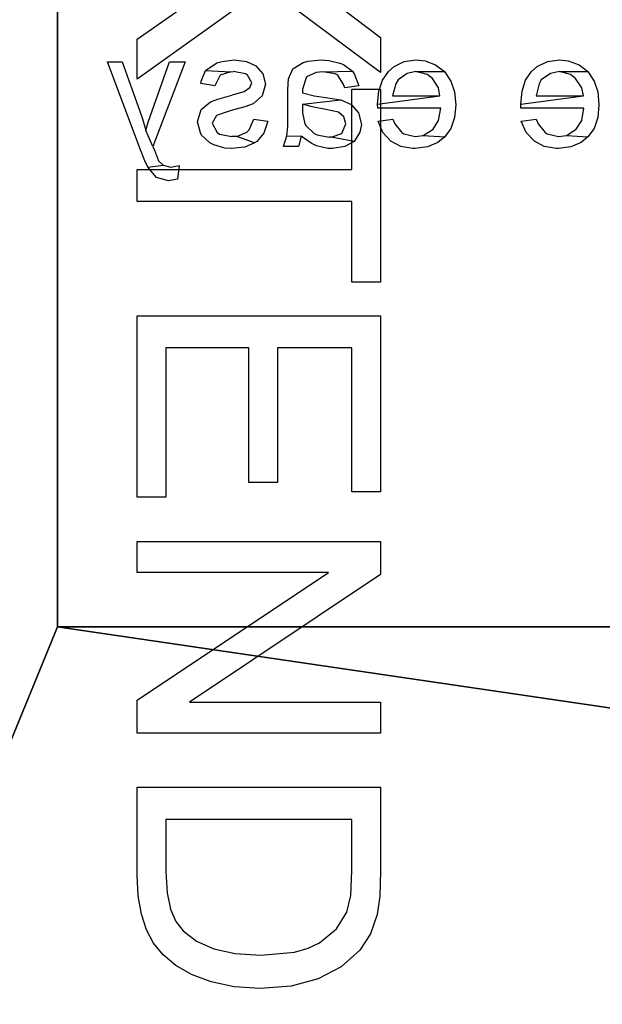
# Model space of a CAD drawing. Header units: millimetres. Extents: x 31 to 249, y 89 to 250.
# Tile 16 of 201: x 49.44 to 57.15, y 121.67 to 134.71. Entities that reach past the tile are written whole.
import ezdxf

# ---------------------------------------------------------------- set-up
doc = ezdxf.new("R2010")
doc.units = ezdxf.units.MM

# ---------------------------------------------------------------- blocks, each defined once
blk = doc.blocks.new('Group#4')
for p, q in [((22.484, 4), (21.103, 2.146)), ((21.918, 4), (22.484, 4)), ((22.755, 3.536), (22.755, 4)), ((22.755, 4), (25.873, 4)), ((25.873, 4), (25.873, 3.536)), ((26.417, 0.067), (26.417, 4)), ((26.417, 4), (29.261, 4)), ((29.261, 4), (29.261, 3.536)), ((30.066, 0.067), (30.066, 4)), ((30.066, 4), (30.6, 4)), ((30.6, 4), (32.665, 0.912)), ((32.665, 4), (33.164, 4)), ((32.665, 0.912), (32.665, 4)), ((33.164, 4), (33.164, 0.067)), ((34.039, 0.067), (34.039, 4)), ((34.039, 4), (35.394, 4)), ((35.394, 4), (35.798, 3.986)), ((35.798, 3.986), (36.094, 3.944)), ((36.094, 3.944), (36.407, 3.834)), ((36.407, 3.834), (36.671, 3.662)), ((36.671, 3.662), (36.943, 3.363)), ((24.051, 3.536), (22.755, 3.536)), ((24.051, 0.067), (24.051, 3.536)), ((24.571, 3.536), (24.571, 0.067)), ((25.873, 3.536), (24.571, 3.536)), ((26.938, 3.536), (26.938, 2.331)), ((29.261, 3.536), (26.938, 3.536)), ((35.386, 3.536), (34.559, 3.536)), ((34.559, 3.536), (34.559, 0.531)), ((35.786, 3.516), (35.386, 3.536)), ((36.059, 3.455), (35.786, 3.516)), ((36.327, 3.288), (36.059, 3.455)), ((36.943, 3.363), (37.136, 2.99)), ((36.551, 3.011), (36.327, 3.288)), ((30.565, 3.158), (30.565, 0.067)), ((32.63, 0.067), (30.565, 3.158)), ((36.64, 2.828), (36.551, 3.011)), ((37.136, 2.99), (37.252, 2.552)), ((36.703, 2.609), (36.64, 2.828)), ((36.754, 2.063), (36.703, 2.609)), ((37.252, 2.552), (37.29, 2.055)), ((26.938, 2.331), (29.113, 2.331)), ((29.113, 2.331), (29.113, 1.87)), ((21.103, 2.146), (22.592, 0.067)), ((36.728, 1.651), (36.754, 2.063)), ((37.29, 2.055), (37.264, 1.632)), ((26.938, 1.87), (26.938, 0.531)), ((29.113, 1.87), (26.938, 1.87)), ((36.651, 1.305), (36.728, 1.651)), ((37.264, 1.632), (37.186, 1.261)), ((21.948, 0.067), (20.958, 1.47)), ((36.527, 1.024), (36.651, 1.305)), ((37.186, 1.261), (37.066, 0.945)), ((36.362, 0.808), (36.527, 1.024)), ((36.208, 0.691), (36.362, 0.808)), ((37.066, 0.945), (36.918, 0.688)), ((36.009, 0.604), (36.208, 0.691)), ((36.918, 0.688), (36.746, 0.486)), ((26.938, 0.531), (29.352, 0.531)), ((29.352, 0.531), (29.352, 0.067)), ((34.559, 0.531), (35.399, 0.531)), ((35.399, 0.531), (35.746, 0.549)), ((35.746, 0.549), (36.009, 0.604)), ((36.746, 0.486), (36.559, 0.331)), ((36.559, 0.331), (36.345, 0.217)), ((36.345, 0.217), (36.09, 0.134)), ((22.592, 0.067), (21.948, 0.067)), ((24.571, 0.067), (24.051, 0.067)), ((29.352, 0.067), (26.417, 0.067)), ((30.565, 0.067), (30.066, 0.067)), ((33.164, 0.067), (32.63, 0.067)), ((35.458, 0.067), (34.039, 0.067)), ((35.794, 0.084), (35.458, 0.067)), ((36.09, 0.134), (35.794, 0.084))]:
    blk.add_line(p, q)
blk.add_polyline3d([(20.816, 2.508, 0), (21.127, 2.956, 0), (21.918, 4, 0)])
blk = doc.blocks.new('USB 2.0 CAT5 EXT')
at = {"xscale": 0.8191129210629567, "yscale": 0.8191129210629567}
blk.add_blockref('Group#4', (4.357, 0.368), dxfattribs=at)
blk = doc.blocks.new('Group#10')
at = {"color": 164}
for p, q in [((33.007, 6.546), (32.863, 6.497)), ((33.174, 6.561), (33.007, 6.546)), ((33.345, 6.546), (33.174, 6.561)), ((33.489, 6.501), (33.345, 6.546)), ((32.749, 6.417), (32.674, 6.326)), ((32.863, 6.497), (32.749, 6.417)), ((32.768, 6.133), (32.749, 6.417)), ((33.614, 6.417), (33.489, 6.501)), ((33.614, 6.038), (33.614, 6.417)), ((33.705, 6.3), (33.614, 6.417)), ((32.674, 6.326), (32.617, 6.19)), ((32.768, 6.133), (32.852, 6.262)), ((32.852, 6.262), (32.969, 6.334)), ((32.969, 6.334), (33.132, 6.364)), ((33.132, 6.364), (33.132, 5.53)), ((33.185, 5.53), (33.292, 6.357)), ((33.292, 6.357), (33.398, 6.334)), ((33.292, 5.731), (33.292, 6.357)), ((33.398, 6.334), (33.523, 6.254)), ((33.758, 6.156), (33.705, 6.3)), ((32.617, 6.19), (32.598, 6.027)), ((32.753, 6.027), (32.768, 6.133)), ((33.523, 6.254), (33.576, 6.186)), ((33.576, 6.186), (33.614, 6.038)), ((33.769, 6.038), (33.758, 6.156)), ((32.598, 6.027), (32.598, 5.996)), ((32.791, 5.875), (32.753, 6.027)), ((33.614, 6.038), (33.591, 5.921)), ((33.747, 5.883), (33.769, 6.038)), ((32.598, 5.996), (32.624, 5.837)), ((32.806, 5.849), (32.791, 5.875)), ((33.591, 5.921), (33.504, 5.799)), ((33.682, 5.746), (33.747, 5.883)), ((32.624, 5.837), (32.693, 5.708)), ((32.924, 5.758), (32.806, 5.849)), ((32.985, 5.731), (32.924, 5.758)), ((33.451, 5.769), (33.292, 5.731)), ((33.504, 5.799), (33.451, 5.769)), ((33.614, 5.67), (33.682, 5.746)), ((32.693, 5.708), (32.81, 5.598)), ((32.958, 5.534), (32.985, 5.731)), ((33.5, 5.591), (33.614, 5.67)), ((32.81, 5.598), (32.958, 5.534)), ((33.132, 5.53), (33.185, 5.53)), ((33.185, 5.53), (33.356, 5.545)), ((33.356, 5.545), (33.5, 5.591)), ((32.863, 4.601), (32.749, 4.522)), ((33.007, 4.65), (32.863, 4.601)), ((33.174, 4.666), (33.007, 4.65)), ((33.345, 4.65), (33.174, 4.666)), ((33.489, 4.601), (33.345, 4.65)), ((33.614, 4.518), (33.489, 4.601)), ((32.749, 4.522), (32.674, 4.431)), ((32.768, 4.237), (32.749, 4.522)), ((32.852, 4.366), (32.969, 4.438)), ((32.969, 4.438), (33.132, 4.468)), ((33.132, 4.468), (33.132, 3.634)), ((33.185, 3.631), (33.292, 4.457)), ((33.292, 4.457), (33.398, 4.438)), ((33.292, 3.831), (33.292, 4.457)), ((33.398, 4.438), (33.523, 4.359)), ((33.705, 4.4), (33.614, 4.518)), ((33.614, 4.139), (33.614, 4.518)), ((32.674, 4.431), (32.617, 4.294)), ((32.768, 4.237), (32.852, 4.366)), ((33.523, 4.359), (33.576, 4.29)), ((33.758, 4.26), (33.705, 4.4)), ((32.617, 4.294), (32.598, 4.131)), ((32.753, 4.131), (32.768, 4.237)), ((33.576, 4.29), (33.614, 4.139)), ((33.769, 4.142), (33.758, 4.26)), ((32.598, 4.131), (32.598, 4.097)), ((32.598, 4.097), (32.624, 3.941)), ((32.791, 3.979), (32.753, 4.131)), ((33.614, 4.139), (33.591, 4.025)), ((33.747, 3.983), (33.769, 4.142)), ((32.624, 3.941), (32.693, 3.809)), ((32.806, 3.953), (32.791, 3.979)), ((32.924, 3.862), (32.806, 3.953)), ((33.591, 4.025), (33.504, 3.904)), ((33.682, 3.85), (33.747, 3.983)), ((32.693, 3.809), (32.81, 3.703)), ((32.985, 3.835), (32.924, 3.862)), ((32.958, 3.638), (32.985, 3.835)), ((33.451, 3.873), (33.292, 3.831)), ((33.504, 3.904), (33.451, 3.873)), ((33.614, 3.775), (33.682, 3.85)), ((32.81, 3.703), (32.958, 3.638)), ((33.356, 3.65), (33.5, 3.695)), ((33.5, 3.695), (33.614, 3.775)), ((33.132, 3.634), (33.185, 3.631)), ((33.185, 3.631), (33.356, 3.65)), ((32.814, 3.399), (32.689, 3.32)), ((32.916, 3.418), (32.814, 3.399)), ((33.068, 3.38), (32.916, 3.418)), ((32.689, 3.32), (32.621, 3.198)), ((32.689, 3.32), (32.746, 3.016)), ((33.178, 3.282), (33.068, 3.38)), ((33.239, 3.145), (33.178, 3.282)), ((33.424, 3.384), (33.398, 3.198)), ((33.576, 3.327), (33.424, 3.384)), ((33.618, 3.301), (33.576, 3.327)), ((33.61, 2.906), (33.618, 3.301)), ((33.709, 3.183), (33.618, 3.301)), ((32.621, 3.198), (32.598, 3.035)), ((32.746, 3.016), (32.795, 3.157)), ((32.795, 3.157), (32.924, 3.213)), ((32.924, 3.213), (33.015, 3.187)), ((33.015, 3.187), (33.076, 3.115)), ((33.185, 2.637), (33.239, 3.145)), ((33.269, 2.975), (33.239, 3.145)), ((33.398, 3.198), (33.443, 3.183)), ((33.443, 3.183), (33.565, 3.104)), ((33.728, 3.134), (33.709, 3.183)), ((33.762, 2.986), (33.728, 3.134)), ((32.598, 3.035), (32.598, 2.975)), ((32.746, 3.016), (32.746, 2.99)), ((33.076, 3.115), (33.113, 2.948)), ((33.565, 3.104), (33.584, 3.069)), ((33.584, 3.069), (33.61, 2.906)), ((32.598, 2.975), (32.632, 2.823)), ((32.776, 2.834), (32.746, 2.99)), ((33.113, 2.948), (33.148, 2.766)), ((33.295, 2.793), (33.269, 2.975)), ((33.61, 2.906), (33.603, 2.819)), ((33.754, 2.713), (33.769, 2.88)), ((33.769, 2.88), (33.762, 2.986)), ((32.632, 2.823), (32.666, 2.755)), ((32.666, 2.755), (32.761, 2.622)), ((32.795, 2.793), (32.776, 2.834)), ((32.901, 2.683), (32.795, 2.793)), ((33.148, 2.766), (33.185, 2.637)), ((33.333, 2.637), (33.295, 2.793)), ((33.603, 2.819), (33.546, 2.69)), ((32.761, 2.622), (32.621, 2.584)), ((32.765, 2.432), (32.761, 2.622)), ((32.924, 2.668), (32.901, 2.683)), ((33.068, 2.637), (32.924, 2.668)), ((33.113, 2.637), (33.068, 2.637)), ((33.185, 2.637), (33.113, 2.637)), ((33.383, 2.637), (33.333, 2.637)), ((33.546, 2.69), (33.383, 2.637)), ((33.652, 2.512), (33.735, 2.645)), ((33.735, 2.645), (33.754, 2.713)), ((32.621, 2.584), (32.621, 2.387)), ((33.519, 2.455), (33.652, 2.512)), ((32.621, 2.387), (32.765, 2.432)), ((32.765, 2.432), (32.886, 2.444)), ((32.886, 2.444), (33.091, 2.444)), ((33.091, 2.444), (33.345, 2.444)), ((33.345, 2.444), (33.371, 2.444)), ((33.371, 2.444), (33.519, 2.455)), ((32.799, 2.125), (32.689, 2.034)), ((32.958, 2.178), (32.799, 2.125)), ((32.985, 1.993), (32.958, 2.178)), ((33.295, 2.106), (33.189, 1.985)), ((33.447, 2.148), (33.295, 2.106)), ((33.584, 2.114), (33.447, 2.148)), ((33.69, 2.019), (33.584, 2.114)), ((32.67, 2.004), (32.613, 1.875)), ((32.689, 2.034), (32.67, 2.004)), ((32.67, 2.004), (32.757, 1.769)), ((32.844, 1.932), (32.985, 1.993)), ((33.189, 1.985), (33.148, 1.875)), ((33.402, 1.94), (33.466, 1.966)), ((33.466, 1.966), (33.568, 1.909)), ((33.747, 1.898), (33.69, 2.019)), ((32.613, 1.875), (32.598, 1.701)), ((32.757, 1.769), (32.814, 1.902)), ((32.814, 1.902), (32.844, 1.932)), ((33.148, 1.875), (33.098, 1.693)), ((33.311, 1.727), (33.349, 1.868)), ((33.349, 1.868), (33.402, 1.94)), ((33.568, 1.909), (33.584, 1.883)), ((33.584, 1.883), (33.614, 1.723)), ((33.769, 1.735), (33.747, 1.898)), ((32.598, 1.701), (32.602, 1.61)), ((32.757, 1.769), (32.753, 1.701)), ((32.784, 1.541), (32.753, 1.701)), ((33.25, 1.519), (33.303, 1.701)), ((33.303, 1.701), (33.311, 1.727)), ((33.61, 1.689), (33.614, 1.723)), ((33.75, 1.576), (33.769, 1.735)), ((32.602, 1.61), (32.643, 1.466)), ((33.079, 1.629), (33.034, 1.5)), ((33.098, 1.693), (33.079, 1.629)), ((33.61, 1.689), (33.565, 1.549)), ((33.629, 1.356), (33.61, 1.689)), ((33.731, 1.504), (33.75, 1.576)), ((32.643, 1.466), (32.67, 1.413)), ((32.806, 1.507), (32.784, 1.541)), ((32.931, 1.443), (32.806, 1.507)), ((33.034, 1.5), (32.931, 1.443)), ((33.216, 1.42), (33.25, 1.519)), ((33.565, 1.549), (33.428, 1.477)), ((33.428, 1.477), (33.455, 1.291)), ((33.629, 1.356), (33.731, 1.504)), ((32.67, 1.413), (32.772, 1.303)), ((33.113, 1.295), (33.216, 1.42)), ((33.489, 1.299), (33.629, 1.356)), ((32.772, 1.303), (32.803, 1.287)), ((32.803, 1.287), (32.95, 1.25)), ((32.95, 1.25), (33.113, 1.295)), ((33.455, 1.291), (33.489, 1.299)), ((33.743, 1.083), (32.621, 0.658)), ((33.743, 0.878), (33.743, 1.083)), ((32.192, 0.984), (32.166, 0.863)), ((32.37, 1.007), (32.192, 0.984)), ((32.351, 0.897), (32.37, 1.007)), ((32.166, 0.863), (32.211, 0.707)), ((32.348, 0.59), (32.374, 0.795)), ((32.374, 0.795), (32.351, 0.897)), ((32.431, 0.734), (32.374, 0.795)), ((33.094, 0.647), (33.743, 0.878)), ((32.211, 0.707), (32.348, 0.59)), ((32.575, 0.677), (32.431, 0.734)), ((32.621, 0.658), (32.575, 0.677)), ((32.621, 0.658), (32.833, 0.563)), ((32.348, 0.59), (32.431, 0.552)), ((32.431, 0.552), (32.602, 0.484)), ((32.833, 0.563), (32.947, 0.597)), ((32.988, 0.522), (32.833, 0.563)), ((32.947, 0.597), (33.094, 0.647)), ((33.091, 0.487), (32.988, 0.522)), ((32.602, 0.484), (33.743, 0.055)), ((33.743, 0.249), (33.091, 0.487)), ((33.743, 0.055), (33.743, 0.249))]:
    blk.add_line(p, q, dxfattribs=at)
blk = doc.blocks.new('Group#1')
for p, q in [((30.042, 0, 3.687), (13.042, 0, 3.687)), ((13.042, 0, 3.687), (13.042, 0, 33.687))]:
    blk.add_line(p, q)
at = {"extrusion": (6.17596e-15, -1, 1.49006e-08), "rotation": 359.9999979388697}
blk.add_blockref('Group#10', (-13.222, 4.293, 0), dxfattribs=at)
at = {"color": 18}
mesh = blk.add_polyface(dxfattribs=at)
corners = [(0.036, 20), (0.536, 20, 28), (0.536, 20), (0.036, 20, 65), (0.536, 20, 52), (10.944, 20, 30.168), (11.077, 20, 30.201), (11.207, 20, 30.242), (11.334, 20, 30.292), (11.457, 20, 30.351), (11.576, 20, 30.418), (11.69, 20, 30.493), (11.799, 20, 30.575), (11.902, 20, 30.665), (11.998, 20, 30.762), (12.088, 20, 30.864), (12.171, 20, 30.973), (12.245, 20, 31.087), (12.312, 20, 31.206), (12.371, 20, 31.33), (12.421, 20, 31.457), (12.462, 20, 31.587), (12.495, 20, 31.72), (12.518, 20, 31.854), (12.532, 20, 31.99), (12.536, 20, 32.126), (12.536, 20, 47.874), (12.532, 20, 48.01), (12.518, 20, 48.146), (12.495, 20, 48.28), (12.462, 20, 48.413), (12.421, 20, 48.543), (12.371, 20, 48.67), (12.312, 20, 48.794), (12.245, 20, 48.913), (12.171, 20, 49.027), (12.088, 20, 49.136), (11.998, 20, 49.238), (11.902, 20, 49.335), (11.799, 20, 49.425), (11.69, 20, 49.507), (11.576, 20, 49.582), (11.457, 20, 49.649), (11.334, 20, 49.708), (11.207, 20, 49.758), (11.077, 20, 49.799), (10.944, 20, 49.832), (0.536, 20, 65)]
mesh.append_faces([[corners[k] for k in face] for face in [(0, 1, 2), (45, 4, 46), (4, 3, 47)]], dxfattribs={"vtx0": -1, "color": 18})
mesh.append_faces([[corners[k] for k in face] for face in [(1, 4, 5), (5, 4, 6), (6, 4, 7), (7, 4, 8), (8, 4, 9), (9, 4, 10), (10, 4, 11), (11, 4, 12), (12, 4, 13), (13, 4, 14), (14, 4, 15), (15, 4, 16), (16, 4, 17), (17, 4, 18), (18, 4, 19), (19, 4, 20), (20, 4, 21), (21, 4, 22), (22, 4, 23), (23, 4, 24), (24, 4, 25), (25, 4, 26), (26, 4, 27), (27, 4, 28), (28, 4, 29), (29, 4, 30), (30, 4, 31), (31, 4, 32), (32, 4, 33), (33, 4, 34), (34, 4, 35), (35, 4, 36), (36, 4, 37), (37, 4, 38), (38, 4, 39), (39, 4, 40), (40, 4, 41), (41, 4, 42), (42, 4, 43), (43, 4, 44), (44, 4, 45)]], dxfattribs={"vtx0": -1, "vtx1": -1, "color": 18})
mesh.append_faces([[corners[k] for k in face] for face in [(1, 3, 4)]], dxfattribs={"vtx0": -1, "vtx1": -1, "vtx2": -1, "color": 18})
mesh.append_faces([[corners[k] for k in face] for face in [(1, 0, 3)]], dxfattribs={"vtx0": -1, "vtx2": -1, "color": 18})
at = {"color": 250}
mesh = blk.add_polyface(dxfattribs=at)
corners = [(0.536, 20, 28), (39.536, 20), (0.536, 20), (39.536, 20, 28), (10.944, 20, 30.168), (29.129, 20, 30.168), (11.077, 20, 30.201), (28.996, 20, 30.201), (11.207, 20, 30.242), (28.866, 20, 30.242), (11.334, 20, 30.292), (28.739, 20, 30.292), (11.457, 20, 30.351), (28.616, 20, 30.351), (11.576, 20, 30.418), (28.497, 20, 30.418), (11.69, 20, 30.493), (28.382, 20, 30.493), (11.799, 20, 30.575), (28.274, 20, 30.575), (11.902, 20, 30.665), (28.171, 20, 30.665), (11.998, 20, 30.762), (28.074, 20, 30.762), (12.088, 20, 30.864), (27.985, 20, 30.864), (12.171, 20, 30.973), (27.902, 20, 30.973), (12.245, 20, 31.087), (27.827, 20, 31.087), (12.312, 20, 31.206), (27.76, 20, 31.206), (12.371, 20, 31.33), (27.702, 20, 31.33), (12.421, 20, 31.457), (27.652, 20, 31.457), (12.462, 20, 31.587), (27.611, 20, 31.587), (12.495, 20, 31.72), (27.578, 20, 31.72), (12.518, 20, 31.854), (27.555, 20, 31.854), (12.532, 20, 31.99), (27.541, 20, 31.99), (12.536, 20, 32.126), (27.536, 20, 32.126), (12.536, 20, 47.874), (27.536, 20, 47.874), (12.532, 20, 48.01), (27.541, 20, 48.01), (12.518, 20, 48.146), (27.555, 20, 48.146), (12.495, 20, 48.28), (27.578, 20, 48.28), (12.462, 20, 48.413), (27.611, 20, 48.413), (12.421, 20, 48.543), (27.652, 20, 48.543), (12.371, 20, 48.67), (27.702, 20, 48.67), (12.312, 20, 48.794), (27.76, 20, 48.794), (12.245, 20, 48.913), (27.827, 20, 48.913), (12.171, 20, 49.027), (27.902, 20, 49.027), (12.088, 20, 49.136), (27.985, 20, 49.136), (11.998, 20, 49.238), (28.074, 20, 49.238), (11.902, 20, 49.335), (28.171, 20, 49.335), (11.799, 20, 49.425), (28.274, 20, 49.425), (11.69, 20, 49.507), (28.382, 20, 49.507), (11.576, 20, 49.582), (28.497, 20, 49.582), (11.457, 20, 49.649), (28.616, 20, 49.649), (11.334, 20, 49.708), (28.739, 20, 49.708), (11.207, 20, 49.758), (28.866, 20, 49.758), (11.077, 20, 49.799), (28.996, 20, 49.799), (10.944, 20, 49.832), (29.129, 20, 49.832), (0.536, 20, 52), (39.536, 20, 52), (0.536, 20, 65), (39.536, 20, 65)]
mesh.append_faces([[corners[k] for k in face] for face in [(0, 1, 2), (89, 90, 91)]], dxfattribs={"vtx0": -1, "color": 250})
mesh.append_faces([[corners[k] for k in face] for face in [(1, 0, 3), (3, 4, 5), (5, 6, 7), (7, 8, 9), (9, 10, 11), (11, 12, 13), (13, 14, 15), (15, 16, 17), (17, 18, 19), (19, 20, 21), (21, 22, 23), (23, 24, 25), (25, 26, 27), (27, 28, 29), (29, 30, 31), (31, 32, 33), (33, 34, 35), (35, 36, 37), (37, 38, 39), (39, 40, 41), (41, 42, 43), (43, 44, 45), (45, 46, 47), (47, 48, 49), (49, 50, 51), (51, 52, 53), (53, 54, 55), (55, 56, 57), (57, 58, 59), (59, 60, 61), (61, 62, 63), (63, 64, 65), (65, 66, 67), (67, 68, 69), (69, 70, 71), (71, 72, 73), (73, 74, 75), (75, 76, 77), (77, 78, 79), (79, 80, 81), (81, 82, 83), (83, 84, 85), (85, 86, 87), (87, 88, 89)]], dxfattribs={"vtx0": -1, "vtx1": -1, "color": 250})
mesh.append_faces([[corners[k] for k in face] for face in [(3, 0, 4), (5, 4, 6), (7, 6, 8), (9, 8, 10), (11, 10, 12), (13, 12, 14), (15, 14, 16), (17, 16, 18), (19, 18, 20), (21, 20, 22), (23, 22, 24), (25, 24, 26), (27, 26, 28), (29, 28, 30), (31, 30, 32), (33, 32, 34), (35, 34, 36), (37, 36, 38), (39, 38, 40), (41, 40, 42), (43, 42, 44), (45, 44, 46), (47, 46, 48), (49, 48, 50), (51, 50, 52), (53, 52, 54), (55, 54, 56), (57, 56, 58), (59, 58, 60), (61, 60, 62), (63, 62, 64), (65, 64, 66), (67, 66, 68), (69, 68, 70), (71, 70, 72), (73, 72, 74), (75, 74, 76), (77, 76, 78), (79, 78, 80), (81, 80, 82), (83, 82, 84), (85, 84, 86), (87, 86, 88), (89, 88, 90)]], dxfattribs={"vtx0": -1, "vtx2": -1, "color": 250})
mesh = blk.add_polyface(dxfattribs=at)
corners = [(36.036, 0), (30.042, 0, 3.687), (4.036, 0), (36.036, 0, 65), (13.042, 0, 3.687), (30.042, 0, 33.687), (13.042, 0, 33.687), (4.036, 0, 65)]
mesh.append_faces([[corners[k] for k in face] for face in [(0, 1, 2), (1, 3, 5), (5, 3, 6)]], dxfattribs={"vtx0": -1, "vtx1": -1, "color": 250})
mesh.append_faces([[corners[k] for k in face] for face in [(1, 0, 3), (2, 1, 4), (6, 3, 7), (4, 7, 2), (7, 4, 6)]], dxfattribs={"vtx0": -1, "vtx2": -1, "color": 250})
at = {"color": 9}
mesh = blk.add_polyface(dxfattribs=at)
corners = [(30.042, 0, 3.687), (13.042, 0, 33.687), (13.042, 0, 3.687), (30.042, 0, 33.687)]
mesh.append_faces([[corners[k] for k in face] for face in [(0, 1, 2), (1, 0, 3)]], dxfattribs={"vtx0": -1, "color": 9})

msp = doc.modelspace()

# ---------------------------------------------------------------- block references
at = {"extrusion": (1, -3.59735e-08, -1.49003e-08), "rotation": 359.9999999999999}
msp.add_blockref('Group#1', (113.63, -3.25, 46.249), dxfattribs=at)
at = {"rotation": 270.0000000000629}
msp.add_blockref('USB 2.0 CAT5 EXT', (50.57, 156.785, 16.75), dxfattribs=at)

doc.saveas('drawing.dxf')
